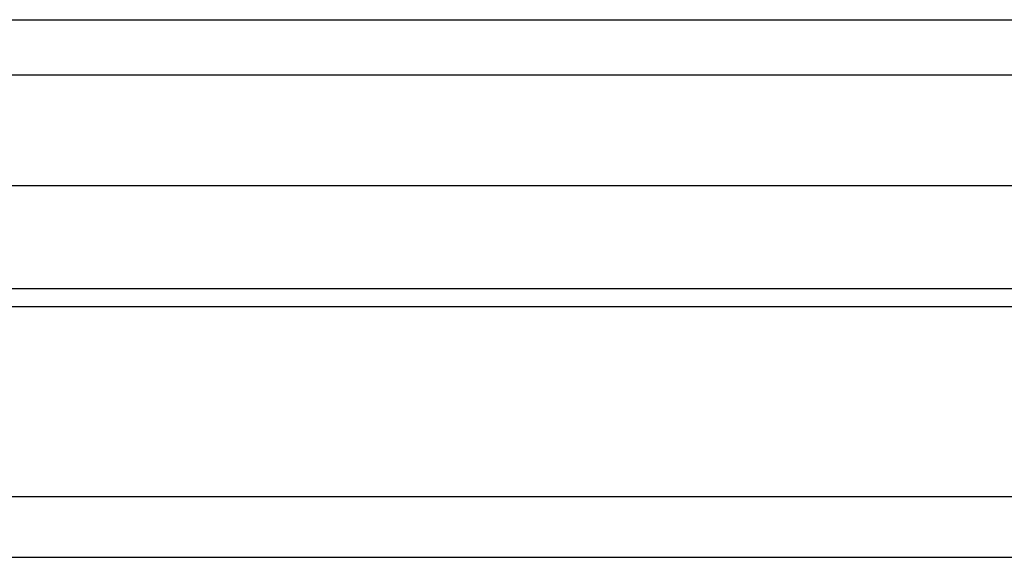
# Model space of a CAD drawing. Extents: x -168 to 602, y -1 to 976.
# Tile 4 of 9: x 83 to 193, y 316 to 376. Entities that reach past the tile are written whole.
import ezdxf

# ---------------------------------------------------------------- set-up
doc = ezdxf.new("R2010")
doc.units = 0
doc.layers.add('AM_0', color=7, linetype='CONTINUOUS')

msp = doc.modelspace()

# ---------------------------------------------------------------- linework, layer by layer
at = {"layer": 'AM_0', "color": 7, "linetype": 'CONTINUOUS'}
for p, q in [((-55.5, 376.5), (345.5, 376.5)), ((-56.29, 370.35), (346.29, 370.35)), ((-68.25, 358), (358.25, 358)), ((-70, 346.5), (360, 346.5)), ((-70, 344.5), (360, 344.5)), ((-65.14, 323.3), (355.14, 323.3)), ((-59.5, 316.5), (351.5, 316.5))]:
    msp.add_line(p, q, dxfattribs=at)

doc.saveas('drawing.dxf')
